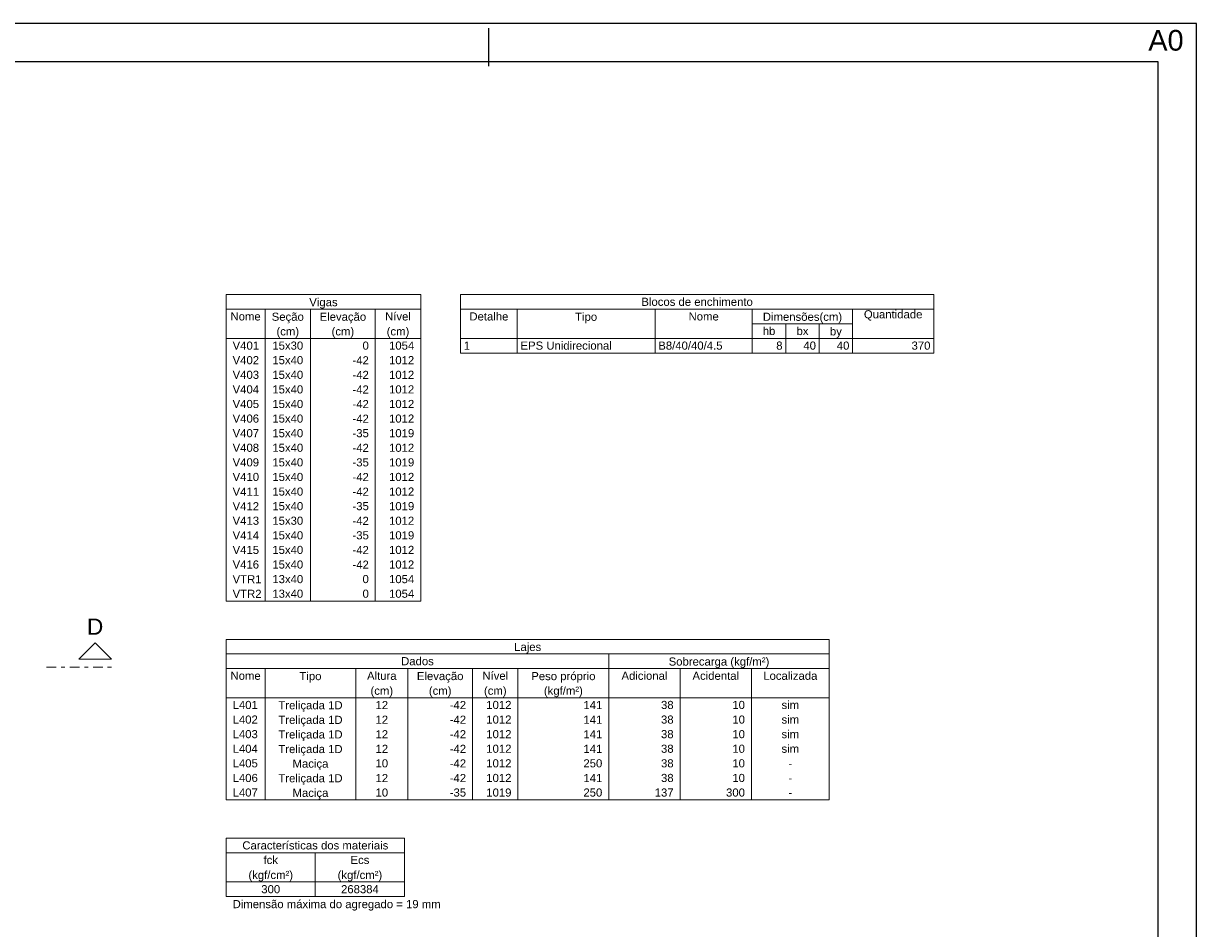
# Model space of a CAD drawing. Header units: millimetres. Extents: x 0 to 119, y 0 to 84.
# Tile 19 of 19: x 88 to 119, y 60 to 84. Entities that reach past the tile are written whole.
import ezdxf

# ---------------------------------------------------------------- set-up
doc = ezdxf.new("R2010")
doc.units = ezdxf.units.MM
doc.header["$MEASUREMENT"] = 0
doc.linetypes.add('DASHDOT', pattern=[2.54, 1.27, -0.635, 0, -0.635])
doc.linetypes.add('NULL', pattern=[0])
doc.layers.add('FO-Cortes', color=9, linetype='DASHDOT', lineweight=5)
doc.layers.add('FO-Textos das vigas', color=7, linetype='Continuous', lineweight=5)
doc.layers.add('SEDUC_MARF', color=1, linetype='Continuous')
doc.layers.add('SEDUC_MARGG', color=7, linetype='Continuous')
doc.styles.add('Arial', font='txt')

msp = doc.modelspace()

# ---------------------------------------------------------------- linework, layer by layer
at = {"layer": 'FO-Cortes', "ltscale": 0.2}
msp.add_line((88.8512, 67.2849), (90.5456, 67.2849), dxfattribs=at)
at = {"layer": 'FO-Cortes', "linetype": 'Continuous', "ltscale": 0.2}
msp.add_lwpolyline([(90.5456, 67.4967), (89.6984, 67.4967), (90.122, 67.9203), (90.5456, 67.4967)], close=True, dxfattribs=at)
at = {"layer": 'FO-Textos das vigas'}
for p, q in [((93.5456, 77.0164), (98.6288, 77.0164)), ((93.5456, 77.0164), (93.5456, 69.0103)), ((98.6288, 77.0164), (98.6288, 69.0103)), ((93.5456, 76.6351), (98.6288, 76.6351)), ((94.5623, 76.6351), (94.5623, 69.0103)), ((95.7484, 76.6351), (95.7484, 69.0103)), ((97.4428, 76.6351), (97.4428, 69.0103)), ((93.5456, 75.8727), (98.6288, 75.8727)), ((93.5456, 69.0103), (98.6288, 69.0103)), ((93.5456, 68.0103), (109.3036, 68.0103)), ((93.5456, 68.0103), (93.5456, 67.6291)), ((109.3036, 68.0103), (109.3036, 67.6291)), ((93.5456, 67.6291), (109.3036, 67.6291)), ((93.5456, 67.6291), (109.3036, 67.6291)), ((93.5456, 67.6291), (93.5456, 63.8167)), ((103.5426, 67.6291), (103.5426, 67.2479)), ((109.3036, 67.6291), (109.3036, 63.8167)), ((93.5456, 67.2479), (109.3036, 67.2479)), ((94.5623, 67.2479), (94.5623, 63.8167)), ((96.9344, 67.2479), (96.9344, 63.8167)), ((98.29, 67.2479), (98.29, 63.8167)), ((99.9844, 67.2479), (99.9844, 63.8167)), ((101.1704, 67.2479), (101.1704, 63.8167)), ((103.5426, 67.2479), (103.5426, 63.8167)), ((105.4064, 67.2479), (105.4064, 63.8167)), ((107.2703, 67.2479), (107.2703, 63.8167)), ((93.5456, 66.4854), (109.3036, 66.4854)), ((93.5456, 63.8167), (109.3036, 63.8167)), ((93.5456, 62.8167), (98.2052, 62.8167)), ((93.5456, 62.8167), (93.5456, 62.4355)), ((98.2052, 62.8167), (98.2052, 62.4355)), ((93.5456, 62.4355), (98.2052, 62.4355)), ((93.5456, 62.4355), (93.5456, 61.2917)), ((95.8754, 62.4355), (95.8754, 61.2917)), ((98.2052, 62.4355), (98.2052, 61.2917)), ((93.5456, 61.673), (98.2052, 61.673)), ((93.5456, 61.2917), (98.2052, 61.2917)), ((93.5456, 61.2917), (98.2052, 61.2917))]:
    msp.add_line(p, q, dxfattribs=at)
for points in [[(99.6688, 76.6351), (99.6688, 77.0164), (112.0324, 77.0164), (112.0324, 76.6351), (99.6688, 76.6351)], [(99.6688, 75.8727), (99.6688, 76.6351), (101.1514, 76.6351), (101.1514, 75.8727), (99.6688, 75.8727)], [(101.1514, 75.8727), (101.1514, 76.6351), (104.752, 76.6351), (104.752, 75.8727), (101.1514, 75.8727)], [(104.752, 75.8727), (104.752, 76.6351), (107.2936, 76.6351), (107.2936, 75.8727), (104.752, 75.8727)], [(107.2936, 76.2539), (107.2936, 76.6351), (109.9144, 76.6351), (109.9144, 76.2539), (107.2936, 76.2539)], [(109.9144, 75.8727), (109.9144, 76.6351), (112.0324, 76.6351), (112.0324, 75.8727), (109.9144, 75.8727)], [(107.2936, 75.8727), (107.2936, 76.2539), (108.1672, 76.2539), (108.1672, 75.8727), (107.2936, 75.8727)], [(108.1672, 75.8727), (108.1672, 76.2539), (109.0408, 76.2539), (109.0408, 75.8727), (108.1672, 75.8727)], [(109.0408, 75.8727), (109.0408, 76.2539), (109.9144, 76.2539), (109.9144, 75.8727), (109.0408, 75.8727)], [(99.6688, 75.4914), (99.6688, 75.8727), (101.1514, 75.8727), (101.1514, 75.4914), (99.6688, 75.4914)], [(101.1514, 75.4914), (101.1514, 75.8727), (104.752, 75.8727), (104.752, 75.4914), (101.1514, 75.4914)], [(104.752, 75.4914), (104.752, 75.8727), (107.2936, 75.8727), (107.2936, 75.4914), (104.752, 75.4914)], [(107.2936, 75.4914), (107.2936, 75.8727), (108.1672, 75.8727), (108.1672, 75.4914), (107.2936, 75.4914)], [(108.1672, 75.4914), (108.1672, 75.8727), (109.0408, 75.8727), (109.0408, 75.4914), (108.1672, 75.4914)], [(109.0408, 75.4914), (109.0408, 75.8727), (109.9144, 75.8727), (109.9144, 75.4914), (109.0408, 75.4914)], [(109.9144, 75.4914), (109.9144, 75.8727), (112.0324, 75.8727), (112.0324, 75.4914), (109.9144, 75.4914)]]:
    msp.add_lwpolyline(points, close=True, dxfattribs=at)
at = {"layer": 'SEDUC_MARF'}
msp.add_line((100.4015, 83.9804), (100.4015, 82.9804), dxfattribs=at)
msp.add_lwpolyline([(118.9, 84.1), (0, 84.1), (0, 0), (118.9, 0)], close=True, dxfattribs=at)
at = {"layer": 'SEDUC_MARGG'}
msp.add_lwpolyline([(2.5, 1), (117.9, 1), (117.9, 83.1), (2.5, 83.1), (2.5, 1)], dxfattribs=at)

# ---------------------------------------------------------------- texts
at = {"layer": 'Defpoints', "linetype": 'NULL', "insert": (117.64, 83.9301), "char_height": 0.54, "width": 5.451037, "attachment_point": 1, "line_spacing_factor": 0.9, "style": 'Arial'}
msp.add_mtext('A0', dxfattribs=at)
at = {"layer": 'FO-Cortes', "linetype": 'NULL', "ltscale": 0.2, "insert": (90.1216, 68.1322), "char_height": 0.4236, "width": 0.837715, "attachment_point": 8, "line_spacing_factor": 0.798, "style": 'Arial'}
msp.add_mtext('D', dxfattribs=at)
at = {"layer": 'FO-Textos das vigas', "linetype": 'NULL', "char_height": 0.2118, "line_spacing_factor": 0.798, "style": 'Arial'}
for s, insert, width, attachment_point in [('Vigas', (96.0876, 76.6504), 1.45085, 8), ('Blocos de enchimento', (105.8504, 76.7203), 5.706826, 8), ('Nível', (98.0356, 76.3383), 1.321426, 8), ('Detalhe', (100.4104, 76.3383), 1.999131, 8), ('Quantidade', (110.9734, 76.3383), 2.999121, 8), ('Nome', (94.0536, 76.3383), 1.547139, 8), ('Seção', (95.1556, 76.2684), 1.644561, 8), ('Elevação', (96.5956, 76.2684), 2.385986, 8), ('Tipo', (102.9514, 76.2684), 1.128281, 8), ('Nome', (106.0224, 76.3383), 1.547139, 8), ('Dimensões(cm)', (108.6044, 76.2684), 4.060566, 8), ('(cm)', (95.1556, 75.8874), 1.159434, 8), ('(cm)', (96.5956, 75.8874), 1.159434, 8), ('(cm)', (98.0356, 75.8874), 1.159434, 8), ('hb', (107.7304, 75.9573), 0.645137, 8), ('bx', (108.6044, 75.9573), 0.612568, 8), ('by', (109.4774, 75.8874), 0.612568, 8), ('V401', (93.7146, 75.5763), 1.354561, 7), ('15x30', (95.1556, 75.5763), 1.580273, 8), ('0', (97.2736, 75.5763), 0.322568, 9), ('1054', (98.4596, 75.5763), 1.290273, 9), ('1', (99.7534, 75.5763), 0.322568, 7), ('EPS Unidirecional', (101.2364, 75.5763), 4.674551, 7), ('B8/40/40/4.5', (104.8364, 75.5763), 3.289404, 7), ('8', (108.0824, 75.5763), 0.322568, 9), ('40', (108.9564, 75.5763), 0.645137, 9), ('40', (109.8294, 75.5763), 0.645137, 9), ('370', (111.9474, 75.5763), 0.967705, 9), ('V402', (93.7146, 75.1953), 1.354561, 7), ('15x40', (95.1556, 75.1953), 1.580273, 8), ('-42', (97.2736, 75.1953), 0.838281, 9), ('1012', (98.4596, 75.1953), 1.290273, 9), ('V403', (93.7146, 74.8133), 1.354561, 7), ('15x40', (95.1556, 74.8133), 1.580273, 8), ('-42', (97.2736, 74.8133), 0.838281, 9), ('1012', (98.4596, 74.8133), 1.290273, 9), ('V404', (93.7146, 74.4323), 1.354561, 7), ('15x40', (95.1556, 74.4323), 1.580273, 8), ('-42', (97.2736, 74.4323), 0.838281, 9), ('1012', (98.4596, 74.4323), 1.290273, 9), ('V405', (93.7146, 74.0513), 1.354561, 7), ('15x40', (95.1556, 74.0513), 1.580273, 8), ('-42', (97.2736, 74.0513), 0.838281, 9), ('1012', (98.4596, 74.0513), 1.290273, 9), ('V406', (93.7146, 73.6703), 1.354561, 7), ('15x40', (95.1556, 73.6703), 1.580273, 8), ('-42', (97.2736, 73.6703), 0.838281, 9), ('1012', (98.4596, 73.6703), 1.290273, 9), ('V407', (93.7146, 73.2883), 1.354561, 7), ('15x40', (95.1556, 73.2883), 1.580273, 8), ('-35', (97.2736, 73.2883), 0.838281, 9), ('1019', (98.4596, 73.2883), 1.290273, 9), ('V408', (93.7146, 72.9073), 1.354561, 7), ('15x40', (95.1556, 72.9073), 1.580273, 8), ('-42', (97.2736, 72.9073), 0.838281, 9), ('1012', (98.4596, 72.9073), 1.290273, 9), ('V409', (93.7146, 72.5263), 1.354561, 7), ('15x40', (95.1556, 72.5263), 1.580273, 8), ('-35', (97.2736, 72.5263), 0.838281, 9), ('1019', (98.4596, 72.5263), 1.290273, 9), ('V410', (93.7146, 72.1453), 1.354561, 7), ('15x40', (95.1556, 72.1453), 1.580273, 8), ('-42', (97.2736, 72.1453), 0.838281, 9), ('1012', (98.4596, 72.1453), 1.290273, 9), ('V411', (93.7146, 71.7633), 1.354561, 7), ('15x40', (95.1556, 71.7633), 1.580273, 8), ('-42', (97.2736, 71.7633), 0.838281, 9), ('1012', (98.4596, 71.7633), 1.290273, 9), ('V412', (93.7146, 71.3823), 1.354561, 7), ('15x40', (95.1556, 71.3823), 1.580273, 8), ('-35', (97.2736, 71.3823), 0.838281, 9), ('1019', (98.4596, 71.3823), 1.290273, 9), ('V413', (93.7146, 71.0013), 1.354561, 7), ('15x30', (95.1556, 71.0013), 1.580273, 8), ('-42', (97.2736, 71.0013), 0.838281, 9), ('1012', (98.4596, 71.0013), 1.290273, 9), ('V414', (93.7146, 70.6203), 1.354561, 7), ('15x40', (95.1556, 70.6203), 1.580273, 8), ('-35', (97.2736, 70.6203), 0.838281, 9), ('1019', (98.4596, 70.6203), 1.290273, 9), ('V415', (93.7146, 70.2393), 1.354561, 7), ('15x40', (95.1556, 70.2393), 1.580273, 8), ('-42', (97.2736, 70.2393), 0.838281, 9), ('1012', (98.4596, 70.2393), 1.290273, 9), ('V416', (93.7146, 69.8573), 1.354561, 7), ('15x40', (95.1556, 69.8573), 1.580273, 8), ('-42', (97.2736, 69.8573), 0.838281, 9), ('1012', (98.4596, 69.8573), 1.290273, 9), ('VTR1', (93.7146, 69.4763), 1.482568, 7), ('13x40', (95.1556, 69.4763), 1.580273, 8), ('0', (97.2736, 69.4763), 0.322568, 9), ('1054', (98.4596, 69.4763), 1.290273, 9), ('VTR2', (93.7146, 69.0953), 1.482568, 7), ('13x40', (95.1556, 69.0953), 1.580273, 8), ('0', (97.2736, 69.0953), 0.322568, 9), ('1054', (98.4596, 69.0953), 1.290273, 9), ('Lajes', (101.4246, 67.6444), 1.386562, 8), ('Dados', (98.5446, 67.3323), 1.676562, 8), ('Sobrecarga (kgf/m²)', (106.4226, 67.2624), 5.157129, 8), ('Nome', (94.0536, 66.9513), 1.547139, 8), ('Tipo', (95.7486, 66.8814), 1.128281, 8), ('Altura', (97.6126, 66.9513), 1.515137, 8), ('Elevação', (99.1376, 66.8814), 2.385986, 8), ('Nível', (100.5776, 66.9513), 1.321426, 8), ('Peso próprio', (102.3566, 66.8814), 3.288555, 8), ('Adicional', (104.4746, 66.9513), 2.353701, 8), ('Acidental', (106.3386, 66.9513), 2.385986, 8), ('Localizada', (108.2866, 66.9513), 2.773125, 8), ('(kgf/m²)', (102.3566, 66.5004), 1.997432, 8), ('(cm)', (97.6126, 66.5004), 1.159434, 8), ('(cm)', (99.1376, 66.5004), 1.159434, 8), ('(cm)', (100.5776, 66.5004), 1.159434, 8), ('L401', (93.7146, 66.1893), 1.290273, 7), ('Treliçada 1D', (95.7486, 66.1194), 3.287988, 8), ('12', (97.6126, 66.1893), 0.645137, 8), ('-42', (99.8146, 66.1893), 0.838281, 9), ('1012', (101.0006, 66.1893), 1.290273, 9), ('141', (103.3736, 66.1893), 0.967705, 9), ('38', (105.2366, 66.1893), 0.645137, 9), ('10', (107.1006, 66.1893), 0.645137, 9), ('sim', (108.2866, 66.1893), 0.902002, 8), ('L402', (93.7146, 65.8073), 1.290273, 7), ('Treliçada 1D', (95.7486, 65.7374), 3.287988, 8), ('12', (97.6126, 65.8073), 0.645137, 8), ('-42', (99.8146, 65.8073), 0.838281, 9), ('1012', (101.0006, 65.8073), 1.290273, 9), ('141', (103.3736, 65.8073), 0.967705, 9), ('38', (105.2366, 65.8073), 0.645137, 9), ('10', (107.1006, 65.8073), 0.645137, 9), ('sim', (108.2866, 65.8073), 0.902002, 8), ('L403', (93.7146, 65.4263), 1.290273, 7), ('Treliçada 1D', (95.7486, 65.3564), 3.287988, 8), ('12', (97.6126, 65.4263), 0.645137, 8), ('-42', (99.8146, 65.4263), 0.838281, 9), ('1012', (101.0006, 65.4263), 1.290273, 9), ('141', (103.3736, 65.4263), 0.967705, 9), ('38', (105.2366, 65.4263), 0.645137, 9), ('10', (107.1006, 65.4263), 0.645137, 9), ('sim', (108.2866, 65.4263), 0.902002, 8), ('L404', (93.7146, 65.0453), 1.290273, 7), ('12', (97.6126, 65.0453), 0.645137, 8), ('-42', (99.8146, 65.0453), 0.838281, 9), ('1012', (101.0006, 65.0453), 1.290273, 9), ('141', (103.3736, 65.0453), 0.967705, 9), ('38', (105.2366, 65.0453), 0.645137, 9), ('10', (107.1006, 65.0453), 0.645137, 9), ('sim', (108.2866, 65.0453), 0.902002, 8), ('Treliçada 1D', (95.7486, 64.9754), 3.287988, 8), ('L405', (93.7146, 64.6643), 1.290273, 7), ('Maciça', (95.7486, 64.5944), 1.837139, 8), ('10', (97.6126, 64.6643), 0.645137, 8), ('-42', (99.8146, 64.6643), 0.838281, 9), ('1012', (101.0006, 64.6643), 1.290273, 9), ('250', (103.3736, 64.6643), 0.967705, 9), ('38', (105.2366, 64.6643), 0.645137, 9), ('10', (107.1006, 64.6643), 0.645137, 9), ('-', (108.2866, 64.6643), 0.193145, 8), ('L406', (93.7146, 64.2823), 1.290273, 7), ('Treliçada 1D', (95.7486, 64.2124), 3.287988, 8), ('12', (97.6126, 64.2823), 0.645137, 8), ('-42', (99.8146, 64.2823), 0.838281, 9), ('1012', (101.0006, 64.2823), 1.290273, 9), ('141', (103.3736, 64.2823), 0.967705, 9), ('38', (105.2366, 64.2823), 0.645137, 9), ('10', (107.1006, 64.2823), 0.645137, 9), ('-', (108.2866, 64.2823), 0.193145, 8), ('L407', (93.7146, 63.9013), 1.290273, 7), ('Maciça', (95.7486, 63.8314), 1.837139, 8), ('10', (97.6126, 63.9013), 0.645137, 8), ('-35', (99.8146, 63.9013), 0.838281, 9), ('1019', (101.0006, 63.9013), 1.290273, 9), ('250', (103.3736, 63.9013), 0.967705, 9), ('137', (105.2366, 63.9013), 0.967705, 9), ('300', (107.1006, 63.9013), 0.967705, 9), ('-', (108.2866, 63.9013), 0.193145, 8), ('Características dos materiais', (95.8756, 62.5203), 7.477979, 8), ('fck', (94.7106, 62.1393), 0.741143, 8), ('Ecs', (97.0406, 62.1393), 0.966855, 8), ('(kgf/cm²)', (94.7106, 61.6874), 2.287432, 8), ('(kgf/cm²)', (97.0406, 61.6874), 2.287432, 8), ('300', (94.7106, 61.3763), 0.967705, 8), ('268384', (97.0406, 61.3763), 1.93541, 8), ('Dimensão máxima do agregado = 19 mm', (93.7146, 60.9254), 10.654668, 7)]:
    msp.add_mtext(s, dxfattribs=dict(at, insert=insert, width=width, attachment_point=attachment_point))

doc.saveas('drawing.dxf')
